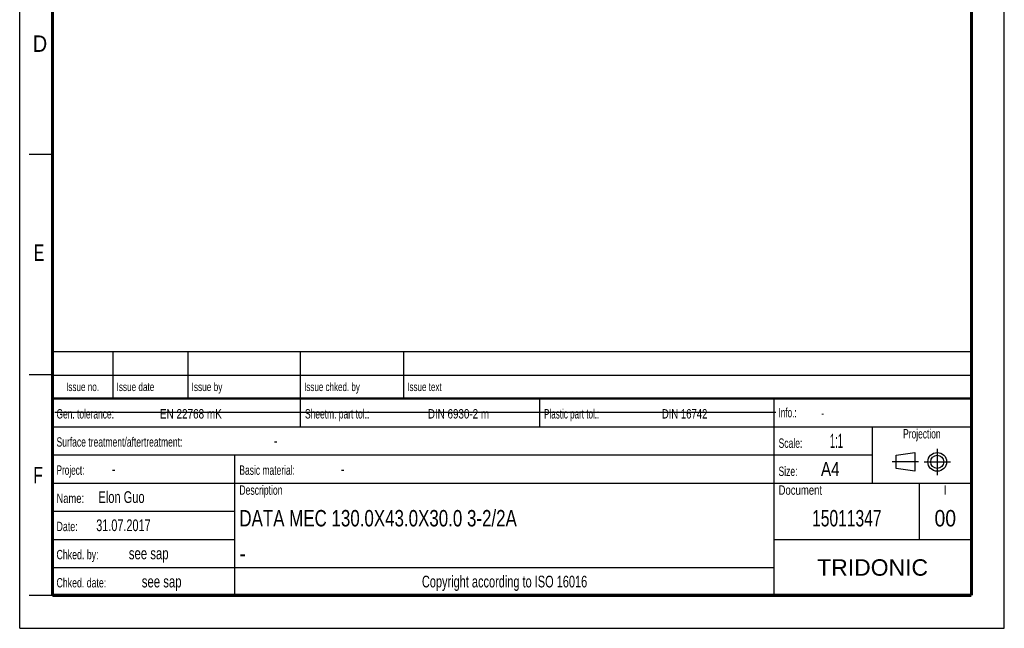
# Model space of a CAD drawing. Header units: millimetres. Extents: x 0 to 210, y 0 to 297.
# Tile 1 of 7: x 0 to 210, y 0 to 130. Entities that reach past the tile are written whole.
import ezdxf
from ezdxf.enums import TextEntityAlignment as Align

# ---------------------------------------------------------------- set-up
doc = ezdxf.new("R2010")
doc.units = ezdxf.units.MM
doc.header["$LTSCALE"] = 19.36
doc.linetypes.add('CENTER', pattern=[0.6, 0.375, -0.075, 0.075, -0.075])
doc.layers.get('0').update_dxf_attribs({"linetype": 'CONTINUOUS'})
doc.layers.add('DEFAULT_1', color=7, linetype='CENTER')
doc.layers.add('Z_NOTICE', color=7, linetype='CONTINUOUS')
doc.styles.get("Standard").update_dxf_attribs({"font": 'txt', "width": 0.7})
doc.styles.add('TEXTSTYLE_2', font='txt', dxfattribs={"width": 0.75})
doc.styles.add('TEXTSTYLE_4', font='arial.ttf')

# ---------------------------------------------------------------- blocks, each defined once
blk = doc.blocks.new('PROJEKTIONSMETHODE_BL0', base_point=(192.31, 35.47))
at = {"color": 2, "linetype": 'CONTINUOUS'}
for p, q in [((186.91, 36.87), (190.91, 37.47)), ((186.91, 34.07), (186.91, 36.87)), ((190.91, 37.47), (190.91, 33.47)), ((190.91, 33.47), (186.91, 34.07))]:
    blk.add_line(p, q, dxfattribs=at)
for radius in [2, 1.4]:
    blk.add_circle((195.71, 35.47), radius, dxfattribs=at)
at = {"layer": 'DEFAULT_1', "color": 2, "linetype": 'CENTER'}
for p, q in [((195.71, 38.27), (195.71, 32.67)), ((191.71, 35.47), (186.11, 35.47)), ((192.91, 35.47), (198.5, 35.47))]:
    blk.add_line(p, q, dxfattribs=at)

msp = doc.modelspace()

# ---------------------------------------------------------------- linework, layer by layer
at = {"color": 2, "linetype": 'CONTINUOUS'}
for p, q in [((0, 0), (0, 297)), ((210, 0), (210, 297)), ((7, 101), (2, 101)), ((6.91362, 48.96015), (6.91362, 58.96015)), ((6.91362, 58.96015), (202.91362, 58.96015)), ((19.91362, 48.96015), (19.91362, 58.96015)), ((35.91362, 48.96015), (35.91362, 58.96015)), ((59.91362, 48.96015), (59.91362, 58.96015)), ((81.91362, 48.96015), (81.91362, 58.96015)), ((202.91362, 48.96015), (202.91362, 58.96015)), ((7, 54), (2, 54)), ((6.91362, 53.96015), (202.91362, 53.96015)), ((6.91355, 6.96013), (6.91355, 48.96013)), ((6.91355, 48.96013), (202.91355, 48.96013)), ((6.91362, 48.96015), (202.91362, 48.96015)), ((59.91355, 42.96013), (59.91355, 48.96013)), ((110.91355, 42.96013), (110.91355, 48.96013)), ((160.91355, 6.96013), (160.91355, 48.96013)), ((202.91355, 6.96013), (202.91355, 48.96013)), ((6.91355, 42.96013), (202.91355, 42.96013)), ((181.91355, 30.96013), (181.91355, 42.96013)), ((6.91355, 36.96013), (181.91355, 36.96013)), ((45.91355, 6.96013), (45.91355, 36.96013)), ((6.91355, 30.96013), (202.91355, 30.96013)), ((191.91355, 18.96013), (191.91355, 30.96013)), ((6.91355, 24.96013), (45.91355, 24.96013)), ((6.91355, 18.96013), (45.91355, 18.96013)), ((160.91355, 18.96013), (202.91355, 18.96013)), ((6.91355, 12.96013), (160.91355, 12.96013)), ((7, 7), (2, 7)), ((6.91355, 6.96013), (202.91355, 6.96013)), ((0, 0), (210, 0))]:
    msp.add_line(p, q, dxfattribs=at)
at = {"color": 7, "linetype": 'CONTINUOUS'}
msp.add_line((7.46812, 46.04239), (161.26812, 46.04239), dxfattribs=at)
for points, const_width in [([(7, 7), (7, 290)], 0.7), ([(203, 7), (203, 290)], 0.7), ([(7, 49), (203, 49)], 0.5), ([(7, 7), (203, 7)], 0.7)]:
    msp.add_lwpolyline(points, dxfattribs=dict(at, const_width=const_width))

# ---------------------------------------------------------------- block references
at = {"color": 2, "linetype": 'CONTINUOUS'}
msp.add_blockref('PROJEKTIONSMETHODE_BL0', (192.30508, 35.46975), dxfattribs=at)

# ---------------------------------------------------------------- texts
at = {"color": 5, "linetype": 'CONTINUOUS', "style": 'TEXTSTYLE_2'}
for s, width, p in [('D', 0.904762, (2.80729, 122.85717)), ('E', 0.714286, (3.00245, 78.30247)), ('F', 0.714286, (2.92219, 30.89704))]:
    msp.add_text(s, height=3.5, dxfattribs=dict(at, width=width)).set_placement(p)
at = {"layer": 'Z_NOTICE', "color": 5, "linetype": 'CONTINUOUS', "style": 'TEXTSTYLE_2'}
for s, height, width, p in [('Issue date ', 1.8, 0.725108, (20.66362, 50.56015)), ('Issue by ', 1.8, 0.732804, (36.66362, 50.56015)), ('Issue chked. by', 1.8, 0.711111, (60.66362, 50.56015)), ('Issue text ', 1.8, 0.712121, (82.66362, 50.56015)), ('Gen. tolerance:', 2, 0.669841, (7.85105, 44.71013)), ('EN 22768 mK', 2, 0.792208, (29.91057, 44.71013)), ('Sheetm. part tol.:', 2, 0.67328, (60.85105, 44.71013)), ('DIN 6930-2 m', 2, 0.78373, (87.05343, 44.71013)), ('Plastic part tol.:', 2, 0.642857, (111.85105, 44.71013)), ('DIN 16742', 2, 0.759259, (136.95819, 44.71013)), ('Info.: ', 2, 0.64966, (161.85105, 44.96013)), ('Surface treatment/aftertreatment: ', 2, 0.681373, (7.85105, 38.71013)), ('Scale:  ', 2, 0.684524, (161.85105, 38.46013)), ('1:1', 3, 0.5, (172.80343, 38.46013)), ('-', 2.5, 0.714286, (54.18438, 38.71013)), ('Project: ', 2, 0.656085, (7.85105, 32.71013)), ('-', 2.5, 0.714286, (19.66057, 32.71013)), ('Basic material: ', 2, 0.675595, (46.85105, 32.71013)), ('-', 2.5, 0.714286, (68.47009, 32.71013)), ('Size: ', 2, 0.678571, (161.85105, 32.46013)), (' A4', 3, 0.809524, (169.9939, 32.46013)), ('Elon Guo', 2.5, 0.705357, (16.80343, 26.71013)), ('Description', 2, 0.688312, (46.85105, 28.46013)), ('Document', 2, 0.761905, (161.85105, 28.46013)), ('Name: ', 2, 0.746032, (7.85105, 26.71013)), ('31.07.2017', 2.5, 0.692857, (16.32724, 20.71013)), ('Date: ', 2, 0.706349, (7.85105, 20.71013)), ('Chked. by: ', 2, 0.701299, (7.85105, 14.71013)), ('see sap', 2.5, 0.72449, (23.27962, 14.71013)), ('Chked. date: ', 2, 0.699634, (7.85105, 8.71013)), ('see sap', 2.5, 0.72449, (26.04152, 8.71013))]:
    msp.add_text(s, height=height, dxfattribs=dict(at, width=width)).set_placement(p)
for s, height, width, p in [('Issue no.', 1.8, 0.719577, (13.41362, 50.56015)), ('Projection', 2, 0.671429, (192.41355, 40.46013)), ('I', 2, 0.833333, (197.41355, 28.46013)), ('Copyright according to ISO 16016', 2.5, 0.700149, (103.41355, 8.71013))]:
    msp.add_text(s, height=height, dxfattribs=dict(at, width=width)).set_placement(p, align=Align.CENTER)
at = {"layer": 'Z_NOTICE', "color": 5, "linetype": 'CONTINUOUS', "width": 0.714286}
msp.add_text('-', height=1.8, dxfattribs=at).set_placement((170.94628, 44.96013))
at = {"layer": 'Z_NOTICE', "color": 7, "linetype": 'CONTINUOUS', "style": 'TEXTSTYLE_2'}
for s, width, p in [('DATA MEC 130.0X43.0X30.0 3-2/2A', 0.771121, (46.85105, 21.71013)), ('-', 0.904762, (46.85105, 14.21013))]:
    msp.add_text(s, height=3.5, dxfattribs=dict(at, width=width)).set_placement(p)
for s, width, p in [('15011347', 0.71131, (176.41355, 21.71013)), ('00', 0.880952, (197.41355, 21.71013))]:
    msp.add_text(s, height=3.5, dxfattribs=dict(at, width=width)).set_placement(p, align=Align.CENTER)
at = {"layer": 'Z_NOTICE', "color": 5, "linetype": 'CONTINUOUS', "style": 'TEXTSTYLE_4'}
msp.add_text('TRIDONIC', height=3.5, dxfattribs=at).set_placement((181.91355, 11.21013), align=Align.CENTER)

doc.saveas('drawing.dxf')
